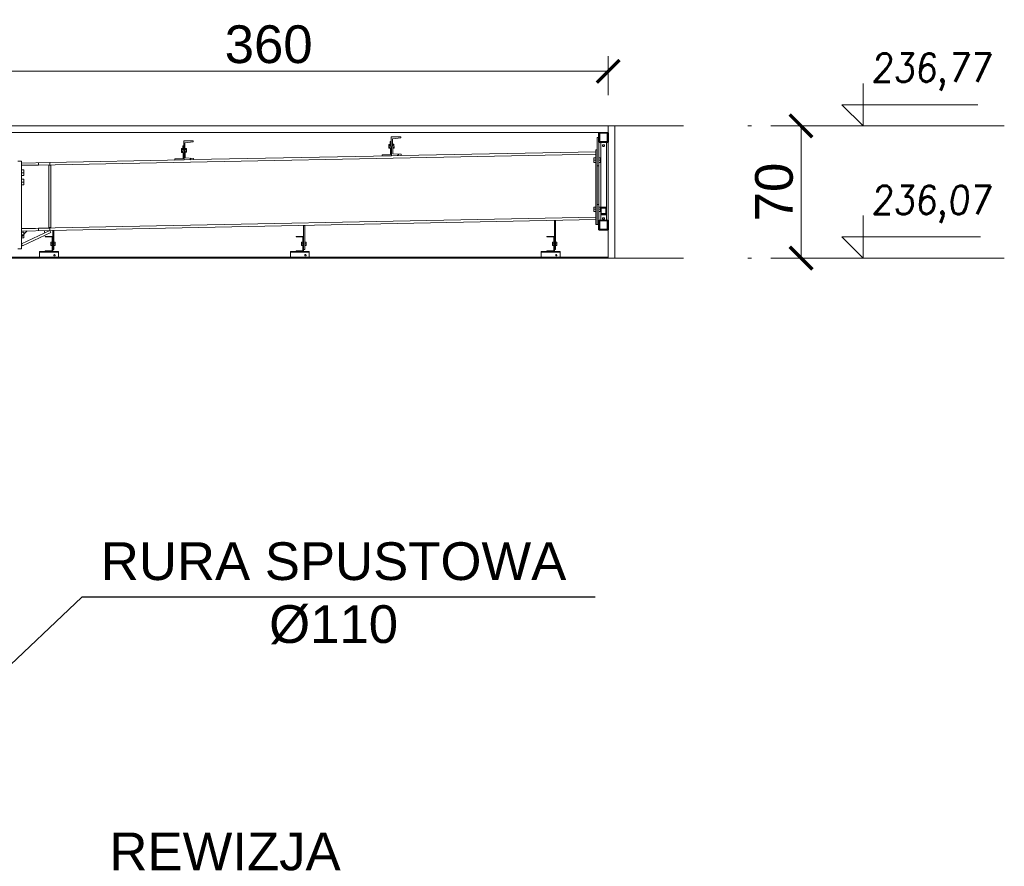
# Model space of a CAD drawing. Extents: x 256490 to 7565828, y -103950 to 5881792.
# Tile 98 of 99: x 285385 to 290605, y 23212 to 27698. Entities that reach past the tile are written whole.
import ezdxf

# ---------------------------------------------------------------- set-up
doc = ezdxf.new("R2010")
doc.units = 0
doc.header["$MEASUREMENT"] = 0
doc.linetypes.add('DASHDOT', pattern=[20, 13, -3.4, 0.2, -3.4])
for name, color, linetype in [('100_rzut_okna', 1, 'Continuous'), ('TB_CIENKA', 5, 'Continuous'), ('xxOś 2_rysunek_Widok ogólny_Dimension_', 7, 'Continuous')]:
    doc.layers.add(name, color=color, linetype=linetype)
for name, color, linetype, lineweight in [('BK_0.13', 4, 'Continuous', 9), ('BK_Opisy', 31, 'Continuous', 20), ('CZ-CI', 142, 'Continuous', 9), ('CZ-GR', 14, 'Continuous', 30), ('linii', 7, 'Continuous', 15), ('LINII OPIS', 7, 'Continuous', 9), ('OSIE', 7, 'Continuous', 5)]:
    doc.layers.add(name, color=color, linetype=linetype, lineweight=lineweight)
doc.layers.add('wymiary', color=7, linetype='Continuous', lineweight=5, true_color=0x7f7f7f)
doc.styles.add('ARIAL', font='arial.ttf')
doc.styles.add('RBCS_dim1', font='simplex.shx', dxfattribs={"width": 0.9, "oblique": 5, "height": 3})
doc.dimstyles.new('mosstowy 1-100', dxfattribs={"dimscale": 20, "dimtxt": 10, "dimasz": 6, "dimexe": 4, "dimexo": 4, "dimgap": 2, "dimtad": 1, "dimdec": 0, "dimlfac": 0.1, "dimtxsty": 'ARIAL', "dimblk": 'ARCHTICK', "dimcen": 4, "dimclrd": 256, "dimclre": 256, "dimclrt": 7, "dimadec": 0, "dimazin": 0, "dimtfac": 1, "dimtdec": 0, "dimtmove": 1, "dimatfit": 3, "dimfxl": 8, "dimfxlon": 1, "dimlwd": -1, "dimlwe": 9, "dimarcsym": 0})

# ---------------------------------------------------------------- blocks, each defined once
blk = doc.blocks.new('_ArchTick')
at = {"layer": '100_rzut_okna', "color": 0, "linetype": 'Continuous', "const_width": 0.15}
blk.add_lwpolyline([(-0.5, -0.5), (0.5, 0.5)], dxfattribs=at)
blk = doc.blocks.new('*D570')
at = {"layer": 'Defpoints', "color": 0}
for p in [(288991.3, 27134.6), (288991.3, 26434.6), (289527.7, 26434.6)]:
    blk.add_point(p, dxfattribs=at)
at = {"layer": 'wymiary', "lineweight": 9}
for p, q in [((289367.7, 27134.6), (289607.7, 27134.6)), ((289367.7, 26434.6), (289607.7, 26434.6))]:
    blk.add_line(p, q, dxfattribs=at)
at = {"layer": 'wymiary'}
blk.add_line((289527.7, 27134.6), (289527.7, 26434.6), dxfattribs=at)
at = {"layer": 'wymiary', "xscale": 120, "yscale": 120, "zscale": 120}
for p, rotation in [((289527.7, 27134.6), 90), ((289527.7, 26434.6), 270)]:
    blk.add_blockref('_ArchTick', p, dxfattribs=dict(at, rotation=rotation))
at = {"layer": 'wymiary', "color": 7, "insert": (289385.6, 26784.6), "char_height": 200, "attachment_point": 5, "rotation": 90, "style": 'ARIAL'}
blk.add_mtext('70', dxfattribs=at)
blk = doc.blocks.new('*D582')
at = {"layer": 'Defpoints', "color": 0}
for p in [(288505.4, 27424.2), (284905.4, 27307.1), (288505.4, 27218.6)]:
    blk.add_point(p, dxfattribs=at)
at = {"layer": 'wymiary', "lineweight": 9}
for p, q in [((284905.4, 27387.1), (284905.4, 27504.2)), ((288505.4, 27298.6), (288505.4, 27504.2))]:
    blk.add_line(p, q, dxfattribs=at)
at = {"layer": 'wymiary'}
blk.add_line((284905.4, 27424.2), (288505.4, 27424.2), dxfattribs=at)
at = {"layer": 'wymiary', "xscale": 120, "yscale": 120, "zscale": 120, "rotation": 180}
blk.add_blockref('_ArchTick', (284905.4, 27424.2), dxfattribs=at)
at = {"layer": 'wymiary', "xscale": 120, "yscale": 120, "zscale": 120}
blk.add_blockref('_ArchTick', (288505.4, 27424.2), dxfattribs=at)
at = {"layer": 'wymiary', "color": 7, "insert": (286705.4, 27566.3), "char_height": 200, "attachment_point": 5, "style": 'ARIAL'}
blk.add_mtext('360', dxfattribs=at)
blk = doc.blocks.new('GFFGDFGDGFH')
at = {"layer": 'LINII OPIS'}
for points in [[(122987.2, 38779.4, 0), (122987.2, 38554.4, 0), (122874.7, 38666.9, 0), (122987.2, 38666.9, 0)], [(122987.2, 38779.4, 0), (122987.2, 38554.4, 0), (122874.7, 38666.9, 0), (122987.2, 38666.9, 0)], [(122940.9, 38666.9, 0), (123549.5, 38666.9, 0)], [(122940.9, 38666.9, 0), (123549.5, 38666.9, 0)], [(122987.2, 38666.9, 0), (123595.9, 38666.9, 0)], [(122987.2, 38666.9, 0), (123595.9, 38666.9, 0)], [(122615.9, 38554.4, 0), (123046.9, 38554.4, 0)], [(122615.9, 38554.4, 0), (123046.9, 38554.4, 0)], [(122987.2, 38079.4, 0), (122987.2, 37854.4, 0), (122874.7, 37966.9, 0), (122987.2, 37966.9, 0)], [(122987.2, 38079.4, 0), (122987.2, 37854.4, 0), (122874.7, 37966.9, 0), (122987.2, 37966.9, 0)], [(122987.2, 38079.4, 0), (122987.2, 37854.4, 0), (122874.7, 37966.9, 0), (122987.2, 37966.9, 0)], [(122987.2, 38079.4, 0), (122987.2, 37854.4, 0), (122874.7, 37966.9, 0), (122987.2, 37966.9, 0)], [(122987.2, 37966.9, 0), (123609.4, 37966.9, 0)], [(122987.2, 37966.9, 0), (123609.4, 37966.9, 0)], [(122987.2, 37966.9, 0), (123609.4, 37966.9, 0)], [(122987.2, 37966.9, 0), (123609.4, 37966.9, 0)], [(122615.9, 37854.4, 0), (123046.9, 37854.4, 0)]]:
    blk.add_polyline3d(points, dxfattribs=at)
at = {"layer": 'xxOś 2_rysunek_Widok ogólny_Dimension_', "color": 6, "char_height": 150, "attachment_point": 7, "style": 'RBCS_dim1'}
for s, insert in [('236,77', (123030.3, 38741.9)), ('236,07', (123030.3, 38041.9))]:
    blk.add_mtext(s, dxfattribs=dict(at, insert=insert))
blk = doc.blocks.new('FGDFGDFGDF')
at = {"linetype": 'Continuous'}
h = blk.add_hatch(dxfattribs=at)
h.set_pattern_fill('', scale=35, style=0, pattern_type=0)
h.set_pattern_definition([(45, (324376.99, 24639.02), (-78.58, 78.58), [])])
h.paths.add_polyline_path([(324427, 24639), (324377, 24639), (324377, 24589), (324427, 24589)])
h.paths.add_polyline_path([(324380, 24592), (324380, 24636), (324424, 24636), (324424, 24592)])
h = blk.add_hatch(dxfattribs=at)
h.set_pattern_fill('', scale=35, style=0, pattern_type=0)
h.set_pattern_definition([(45, (324386.99, 24244.51), (-78.58, 78.58), [])])
h.paths.add_polyline_path([(324417, 24244.5), (324387, 24244.5), (324387, 24206.2), (324417, 24206.2)])
h.paths.add_polyline_path([(324390, 24210), (324390, 24240.7), (324414, 24240.7), (324414, 24210)])
h = blk.add_hatch(dxfattribs=at)
h.set_pattern_fill('', scale=35, style=0, pattern_type=0)
h.set_pattern_definition([(45, (324376.99, 24175.02), (-78.58, 78.58), [])])
h.paths.add_polyline_path([(324427, 24175), (324377, 24175), (324377, 24125), (324427, 24125)])
h.paths.add_polyline_path([(324380, 24128), (324380, 24172), (324424, 24172), (324424, 24128)])
h = blk.add_hatch(dxfattribs=at)
h.set_pattern_fill('', scale=35, style=0, pattern_type=0)
h.set_pattern_definition([(45, (321441.83, 24090.02), (-78.58, 78.58), [])])
h.paths.add_polyline_path([(321481.8, 24090), (321441.8, 24090), (321441.8, 24087), (321478.8, 24087), (321478.8, 24013), (321441.8, 24013), (321441.8, 24010), (321481.8, 24010)])
h = blk.add_hatch(dxfattribs=at)
h.set_pattern_fill('', scale=35, style=0, pattern_type=0)
h.set_pattern_definition([(45, (322771.83, 24090.02), (-78.58, 78.58), [])])
h.paths.add_polyline_path([(322811.8, 24090), (322771.8, 24090), (322771.8, 24087), (322808.8, 24087), (322808.8, 24013), (322771.8, 24013), (322771.8, 24010), (322811.8, 24010)])
h = blk.add_hatch(dxfattribs=at)
h.set_pattern_fill('', scale=35, style=0, pattern_type=0)
h.set_pattern_definition([(45, (324101.83, 24090.02), (-78.58, 78.58), [])])
h.paths.add_polyline_path([(324141.8, 24090), (324101.8, 24090), (324101.8, 24087), (324138.8, 24087), (324138.8, 24013), (324101.8, 24013), (324101.8, 24010), (324141.8, 24010)])
h = blk.add_hatch(dxfattribs=at)
h.set_pattern_fill('', scale=35, style=0, pattern_type=0)
h.set_pattern_definition([(45, (321411.83, 24010.02), (-78.58, 78.58), [])])
h.paths.add_polyline_path([(321511.8, 24010), (321411.8, 24010), (321411.8, 24007), (321511.8, 24007)])
h = blk.add_hatch(dxfattribs=at)
h.set_pattern_fill('', scale=35, style=0, pattern_type=0)
h.set_pattern_definition([(45, (322741.83, 24010.02), (-78.58, 78.58), [])])
h.paths.add_polyline_path([(322841.8, 24010), (322741.8, 24010), (322741.8, 24007), (322841.8, 24007)])
h = blk.add_hatch(dxfattribs=at)
h.set_pattern_fill('', scale=35, style=0, pattern_type=0)
h.set_pattern_definition([(45, (324071.83, 24010.02), (-78.58, 78.58), [])])
h.paths.add_polyline_path([(324171.8, 24010), (324071.8, 24010), (324071.8, 24007), (324171.8, 24007)])
at = {"layer": 'CZ-CI', "linetype": 'Continuous'}
h = blk.add_hatch(dxfattribs=at)
h.set_pattern_fill('', color=256, scale=35, style=0, pattern_type=0)
h.set_pattern_definition([(45, (322184.72, 24505.62), (-78.58, 78.58), [])])
h.paths.add_polyline_path([(322228.8, 24503), (322184.7, 24505.6), (322183.1, 24585.6), (322227, 24590), (322226.9, 24596.5), (322176.9, 24595.5), (322178.9, 24495.5), (322228.9, 24496.5)])
h = blk.add_hatch(dxfattribs=at)
h.set_pattern_fill('', color=256, scale=35, style=0, pattern_type=0)
h.set_pattern_definition([(45, (323284.51, 24527.4), (-78.58, 78.58), [])])
h.paths.add_polyline_path([(323328.6, 24524.8), (323284.5, 24527.4), (323282.9, 24607.3), (323326.8, 24611.7), (323326.7, 24618.2), (323276.7, 24617.2), (323278.7, 24517.3), (323328.7, 24518.3)])
for p, q in [((322176.9, 24595.5), (322226.9, 24596.5)), ((322176.9, 24595.5), (322176.9, 24595.5)), ((322178.9, 24495.5), (322176.9, 24595.5)), ((322227, 24590), (322183.1, 24585.6)), ((322226.9, 24596.5), (322226.9, 24596.5)), ((322226.9, 24596.5), (322227, 24590)), ((322227, 24590), (322227, 24590)), ((323271.2, 24592.1), (323277.2, 24592.3)), ((323272.6, 24523.2), (323271.2, 24592.1)), ((323276.7, 24617.2), (323326.7, 24618.2)), ((323276.7, 24617.2), (323276.7, 24617.2)), ((323278.7, 24517.3), (323276.7, 24617.2)), ((323326.8, 24611.7), (323282.9, 24607.3)), ((323282.9, 24607.3), (323282.9, 24607.3)), ((323282.9, 24607.3), (323284.5, 24527.4)), ((323326.7, 24618.2), (323326.7, 24618.2)), ((323326.7, 24618.2), (323326.8, 24611.7)), ((323326.8, 24611.7), (323326.8, 24611.7)), ((324368.8, 24548.4), (324368.8, 24614)), ((324368.8, 24614), (324376.8, 24614)), ((324376.8, 24464), (324376.8, 24614)), ((324377, 24175), (324377, 24589)), ((324387, 24244.5), (324387, 24589)), ((324417, 24244.5), (324417, 24589)), ((324427, 24175), (324427, 24589)), ((322171.7, 24555.8), (322164.2, 24555.6)), ((322164.2, 24555.6), (322164.6, 24534.8)), ((322164.3, 24550.4), (322171.8, 24550.6)), ((322164.5, 24540), (322172, 24540.2)), ((322164.6, 24534.8), (322172.1, 24535)), ((322171.4, 24570.4), (322177.4, 24570.5)), ((322172.8, 24501.4), (322171.4, 24570.4)), ((322183.1, 24585.6), (322183.1, 24585.6)), ((322183.1, 24585.6), (322184.7, 24505.6)), ((322183.7, 24556), (322191.2, 24556.2)), ((322183.8, 24550.8), (322191.3, 24551)), ((322184, 24540.4), (322191.5, 24540.6)), ((322184.1, 24535.2), (322191.6, 24535.4)), ((322191.2, 24556.2), (322191.6, 24535.4)), ((323271.5, 24577.5), (323264, 24577.4)), ((323264, 24577.4), (323264.4, 24556.6)), ((323264.1, 24572.2), (323271.6, 24572.3)), ((323264.3, 24561.8), (323271.8, 24562)), ((323264.4, 24556.6), (323271.9, 24556.8)), ((323283.5, 24577.8), (323291, 24577.9)), ((323283.6, 24572.6), (323291.1, 24572.7)), ((323283.8, 24562.2), (323291.3, 24562.3)), ((323283.9, 24557), (323291.4, 24557.2)), ((323291, 24577.9), (323291.4, 24557.2)), ((323328.7, 24518.3), (324360.8, 24538.7)), ((324368.8, 24548.4), (324360.8, 24548.4)), ((324360.8, 24153.3), (324360.8, 24548.4)), ((324368.8, 24153.3), (324368.8, 24548.4)), ((324396, 24571), (324396.3, 24572.4)), ((324396.3, 24569.6), (324396, 24571)), ((324396.3, 24572.4), (324397.1, 24573.6)), ((324397.1, 24568.3), (324396.3, 24569.6)), ((324397.1, 24573.6), (324398.5, 24574.6)), ((324398.5, 24567.3), (324397.1, 24568.3)), ((324398.5, 24574.6), (324400.1, 24575.3)), ((324400.1, 24566.7), (324398.5, 24567.3)), ((324400.1, 24575.3), (324402, 24575.5)), ((324402, 24566.5), (324400.1, 24566.7)), ((324402, 24575.5), (324403.8, 24575.3)), ((324403.8, 24566.7), (324402, 24566.5)), ((324403.8, 24575.3), (324405.5, 24574.6)), ((324405.5, 24567.3), (324403.8, 24566.7)), ((324405.5, 24574.6), (324406.8, 24573.6)), ((324406.8, 24568.3), (324405.5, 24567.3)), ((324406.8, 24573.6), (324407.7, 24572.4)), ((324407.7, 24569.6), (324406.8, 24568.3)), ((324407.7, 24572.4), (324408, 24571)), ((324408, 24571), (324407.7, 24569.6)), ((321296.8, 24488.4), (321316.8, 24488.4)), ((321316.8, 24465.7), (324360.8, 24526)), ((321316.8, 24024.2), (321316.8, 24488.4)), ((321466.8, 24481.4), (322178.9, 24495.5)), ((322128.8, 24500.5), (322172.8, 24501.4)), ((322128.9, 24494.5), (322128.8, 24500.5)), ((322178.9, 24495.5), (322128.9, 24494.5)), ((322228.9, 24496.5), (322178.9, 24495.5)), ((322178.9, 24495.5), (322178.9, 24495.5)), ((322184.7, 24505.6), (322184.7, 24505.6)), ((322184.7, 24505.6), (322228.8, 24503)), ((322228.8, 24503), (322228.8, 24503)), ((322228.8, 24503), (322228.9, 24496.5)), ((322228.9, 24496.5), (323278.7, 24517.3)), ((322228.9, 24496.5), (322228.9, 24496.5)), ((323228.6, 24522.3), (323272.6, 24523.2)), ((323228.7, 24516.3), (323228.6, 24522.3)), ((323278.7, 24517.3), (323228.7, 24516.3)), ((323328.7, 24518.3), (323278.7, 24517.3)), ((323278.7, 24517.3), (323278.7, 24517.3)), ((323284.5, 24527.4), (323284.5, 24527.4)), ((323284.5, 24527.4), (323328.6, 24524.8)), ((323328.6, 24524.8), (323328.6, 24524.8)), ((323328.6, 24524.8), (323328.7, 24518.3)), ((323328.7, 24518.3), (323328.7, 24518.3)), ((324350.8, 24506), (324360.8, 24506)), ((324350.8, 24506), (324350.8, 24482)), ((324350.8, 24494), (324360.8, 24494)), ((324350.8, 24482), (324360.8, 24482)), ((324376.8, 24506), (324386.8, 24506)), ((324376.8, 24494), (324386.8, 24494)), ((324386.8, 24482), (324376.8, 24482)), ((324386.8, 24506), (324386.8, 24482)), ((321316.8, 24478.4), (321466.8, 24481.4)), ((321317.1, 24466.4), (321316.8, 24478.4)), ((321316.8, 24442.4), (321329.3, 24442.4)), ((321467, 24469.4), (321317.1, 24466.4)), ((321329.3, 24442.4), (321329.3, 24412.4)), ((321407.1, 24468.2), (321406.8, 24480.2)), ((321461.3, 24466.6), (321461.3, 24136.1)), ((321461.3, 24466.6), (321471.3, 24466.6)), ((321467, 24469.4), (321466.8, 24481.4)), ((321471.3, 24466.6), (321471.3, 24136.1)), ((324368.8, 24464), (324376.8, 24464)), ((321329.3, 24427.4), (321316.8, 24427.4)), ((321329.3, 24412.4), (321316.8, 24412.4)), ((321316.8, 24392.4), (321329.3, 24392.4)), ((321329.3, 24377.4), (321316.8, 24377.4)), ((321329.3, 24392.4), (321329.3, 24362.4)), ((321329.3, 24362.4), (321316.8, 24362.4)), ((324350.8, 24245.3), (324360.8, 24245.3)), ((324350.8, 24221.3), (324350.8, 24245.3)), ((324350.8, 24233.3), (324360.8, 24233.3)), ((324360.8, 24221.3), (324350.8, 24221.3)), ((324368.8, 24258.3), (324376.8, 24258.3)), ((324376.8, 24153.3), (324376.8, 24258.3)), ((324386.8, 24245.3), (324376.8, 24245.3)), ((324376.8, 24233.3), (324386.8, 24233.3)), ((324376.8, 24221.3), (324386.8, 24221.3)), ((324386.8, 24221.3), (324386.8, 24245.3)), ((321316.8, 24131), (324360.8, 24191.3)), ((321466.8, 24121.3), (324360.8, 24178.6)), ((324141.8, 24174.3), (324147.8, 24174.3)), ((324141.8, 24090), (324141.8, 24174.3)), ((324147.8, 24174.3), (324147.8, 24020)), ((324387, 24175), (324387, 24206.2)), ((324396, 24184.3), (324396.3, 24185.5)), ((324396.3, 24183.2), (324396, 24184.3)), ((324396.3, 24185.5), (324397.1, 24186.5)), ((324397.1, 24182.1), (324396.3, 24183.2)), ((324397.1, 24186.5), (324398.5, 24187.4)), ((324398.5, 24181.3), (324397.1, 24182.1)), ((324398.5, 24187.4), (324400.1, 24187.9)), ((324400.1, 24180.8), (324398.5, 24181.3)), ((324400.1, 24187.9), (324402, 24188.1)), ((324402, 24180.6), (324400.1, 24180.8)), ((324402, 24188.1), (324403.8, 24187.9)), ((324403.8, 24180.8), (324402, 24180.6)), ((324403.8, 24187.9), (324405.5, 24187.4)), ((324405.5, 24181.3), (324403.8, 24180.8)), ((324405.5, 24187.4), (324406.8, 24186.5)), ((324406.8, 24182.1), (324405.5, 24181.3)), ((324406.8, 24186.5), (324407.7, 24185.5)), ((324407.7, 24183.2), (324406.8, 24182.1)), ((324407.7, 24185.5), (324408, 24184.3)), ((324408, 24184.3), (324407.7, 24183.2)), ((324417, 24175), (324417, 24206.2)), ((321316.8, 24130.3), (321466.6, 24133.3)), ((321316.8, 24049.8), (321466.3, 24121.3)), ((321316.8, 24118.3), (321466.8, 24121.3)), ((321316.8, 24088.3), (321346.8, 24118.9)), ((321406.8, 24120.1), (321406.6, 24132.1)), ((321439.3, 24108.4), (321436.3, 24120.7)), ((321461.3, 24136.1), (321471.3, 24136.1)), ((321466.3, 24121.3), (321471.5, 24110.5)), ((321466.8, 24121.3), (321466.6, 24133.3)), ((321481.8, 24121.6), (321487.8, 24121.6)), ((321481.8, 24090), (321481.8, 24121.6)), ((321487.8, 24121.6), (321487.8, 24020)), ((322811.8, 24147.9), (322817.8, 24147.9)), ((322811.8, 24090), (322811.8, 24147.9)), ((322817.8, 24147.9), (322817.8, 24020)), ((324368.8, 24153.3), (324360.8, 24153.3)), ((324368.8, 24153.3), (324376.8, 24153.3)), ((321316.8, 24112.4), (321329.3, 24112.4)), ((321329.3, 24097.4), (321316.8, 24097.4)), ((321329.3, 24082.4), (321316.8, 24082.4)), ((321322, 24039), (321471.5, 24110.5)), ((321329.3, 24112.4), (321329.3, 24082.4)), ((321441.8, 24090), (321481.8, 24090)), ((321441.8, 24087), (321441.8, 24090)), ((321478.8, 24087), (321441.8, 24087)), ((321478.8, 24013), (321478.8, 24087)), ((321481.8, 24090), (321481.8, 24010)), ((322771.8, 24090), (322811.8, 24090)), ((322771.8, 24087), (322771.8, 24090)), ((322808.8, 24087), (322771.8, 24087)), ((322808.8, 24013), (322808.8, 24087)), ((322811.8, 24090), (322811.8, 24010)), ((324101.8, 24090), (324141.8, 24090)), ((324101.8, 24087), (324101.8, 24090)), ((324138.8, 24087), (324101.8, 24087)), ((324138.8, 24013), (324138.8, 24087)), ((324141.8, 24090), (324141.8, 24010)), ((321296.8, 24024.2), (321316.8, 24024.2)), ((321316.8, 24049.8), (321322, 24039)), ((321441.8, 24010), (321441.8, 24013)), ((321441.8, 24013), (321478.8, 24013)), ((321471.3, 24041), (321471.3, 24059)), ((321471.3, 24059), (321478.8, 24059)), ((321471.3, 24050), (321478.8, 24050)), ((321471.3, 24041), (321478.8, 24041)), ((321481.8, 24020), (321487.8, 24020)), ((321487.8, 24059), (321495.3, 24059)), ((321487.8, 24050), (321495.3, 24050)), ((321487.8, 24041), (321495.3, 24041)), ((321495.3, 24059), (321495.3, 24041)), ((322771.8, 24010), (322771.8, 24013)), ((322771.8, 24013), (322808.8, 24013)), ((322801.3, 24041), (322801.3, 24059)), ((322801.3, 24059), (322808.8, 24059)), ((322801.3, 24050), (322808.8, 24050)), ((322801.3, 24041), (322808.8, 24041)), ((322811.8, 24020), (322817.8, 24020)), ((322817.8, 24059), (322825.3, 24059)), ((322817.8, 24050), (322825.3, 24050)), ((322817.8, 24041), (322825.3, 24041)), ((322825.3, 24059), (322825.3, 24041)), ((324101.8, 24010), (324101.8, 24013)), ((324101.8, 24013), (324138.8, 24013)), ((324131.3, 24041), (324131.3, 24059)), ((324131.3, 24059), (324138.8, 24059)), ((324131.3, 24050), (324138.8, 24050)), ((324131.3, 24041), (324138.8, 24041)), ((324141.8, 24020), (324147.8, 24020)), ((324147.8, 24059), (324155.3, 24059)), ((324147.8, 24050), (324155.3, 24050)), ((324147.8, 24041), (324155.3, 24041)), ((324155.3, 24059), (324155.3, 24041)), ((321511.8, 24010), (321411.8, 24010)), ((321411.8, 24010), (321411.8, 24007)), ((321411.8, 23980), (321411.8, 24007)), ((321411.8, 24007), (321511.8, 24007)), ((321511.8, 23980), (321411.8, 23980)), ((321481.8, 24010), (321441.8, 24010)), ((321511.8, 24007), (321511.8, 24010)), ((321511.8, 24007), (321511.8, 23980)), ((322841.8, 24010), (322741.8, 24010)), ((322741.8, 24010), (322741.8, 24007)), ((322741.8, 23980), (322741.8, 24007)), ((322741.8, 24007), (322841.8, 24007)), ((322841.8, 23980), (322741.8, 23980)), ((322811.8, 24010), (322771.8, 24010)), ((322841.8, 24007), (322841.8, 24010)), ((322841.8, 24007), (322841.8, 23980)), ((324171.8, 24010), (324071.8, 24010)), ((324071.8, 24010), (324071.8, 24007)), ((324071.8, 24007), (324171.8, 24007)), ((324071.8, 23980), (324071.8, 24007)), ((324171.8, 23980), (324071.8, 23980)), ((324141.8, 24010), (324101.8, 24010)), ((324171.8, 24007), (324171.8, 24010)), ((324171.8, 24007), (324171.8, 23980))]:
    blk.add_line(p, q, dxfattribs=at)
for centre, start, end in [((321491.8, 23990), 18, 198), ((321491.8, 23990), 18, 198), ((321491.8, 23990), 198, 18), ((321491.8, 23990), 198, 18), ((322821.8, 23990), 18, 198), ((322821.8, 23990), 18, 198), ((322821.8, 23990), 198, 18), ((322821.8, 23990), 198, 18), ((324151.8, 23990), 18, 198), ((324151.8, 23990), 18, 198), ((324151.8, 23990), 198, 18), ((324151.8, 23990), 198, 18)]:
    blk.add_arc(centre, 3.5, start, end, dxfattribs=at)
at = {"layer": 'CZ-GR', "linetype": 'Continuous'}
for p, q in [((324377, 24639), (324427, 24639)), ((324377, 24589), (324377, 24639)), ((324427, 24639), (324427, 24589)), ((324377, 24589), (324427, 24589)), ((324424, 24636), (324380, 24636)), ((324380, 24636), (324380, 24592)), ((324380, 24592), (324424, 24592)), ((324424, 24592), (324424, 24636)), ((324387, 24244.5), (324417, 24244.5)), ((324387, 24244.5), (324387, 24206.2)), ((324390, 24210), (324390, 24240.7)), ((324390, 24240.7), (324414, 24240.7)), ((324414, 24240.7), (324414, 24210)), ((324417, 24206.2), (324417, 24244.5)), ((324377, 24175), (324427, 24175)), ((324377, 24125), (324377, 24175)), ((324424, 24172), (324380, 24172)), ((324380, 24172), (324380, 24128)), ((324387, 24206.2), (324417, 24206.2)), ((324414, 24210), (324390, 24210)), ((324424, 24128), (324424, 24172)), ((324427, 24175), (324427, 24125)), ((324377, 24125), (324427, 24125)), ((324380, 24128), (324424, 24128))]:
    blk.add_line(p, q, dxfattribs=at)

msp = doc.modelspace()

# ---------------------------------------------------------------- linework, layer by layer
at = {"layer": 'BK_0.13'}
for p, q in [((261215.4, 27134.6), (288540.4, 27134.6)), ((261215.4, 27099.6), (288505.4, 27099.6)), ((261105.4, 26434.6), (288505.4, 26434.6))]:
    msp.add_line(p, q, dxfattribs=at)
at = {"layer": 'BK_0.13', "lineweight": 5}
msp.add_line((261105.4, 26439.6), (288505.4, 26439.6), dxfattribs=at)
at = {"layer": 'BK_0.13'}
msp.add_lwpolyline([(288540.4, 26434.6), (288540.4, 27134.6), (288505.4, 27134.6), (288505.4, 26434.6)], close=True, dxfattribs=at)
at = {"layer": 'OSIE', "linetype": 'DASHDOT', "ltscale": 100}
for p, q in [((259605.4, 27134.6), (290605.4, 27134.6)), ((259605.4, 26434.6), (290605.4, 26434.6))]:
    msp.add_line(p, q, dxfattribs=at)
at = {"layer": 'TB_CIENKA', "lineweight": 25}
for p, q in [((285715.6, 24637), (285219.4, 24169.2)), ((288437, 24637), (285715.6, 24637))]:
    msp.add_line(p, q, dxfattribs=at)

# ---------------------------------------------------------------- block references
at = {"layer": 'linii'}
for name, p in [('GFFGDFGDGFH', (166869.8, -11419.8)), ('FGDFGDFGDF', (-35921.4, 2459.6))]:
    msp.add_blockref(name, p, dxfattribs=at)

# ---------------------------------------------------------------- texts
at = {"layer": 'BK_Opisy', "char_height": 200, "attachment_point": 5, "style": 'ARIAL'}
for s, insert, width in [('{RURA SPUSTOWA\\P%%C110}', (287049.6, 24658.1), 2571.609), ('{REWIZJA}', (286474.2, 23289.3), 3757.785)]:
    msp.add_mtext(s, dxfattribs=dict(at, insert=insert, width=width))

# ---------------------------------------------------------------- dimensions: what is measured, and where the dimension line sits
at = {"layer": 'wymiary'}
dim = msp.add_linear_dim(base=(288505.4, 27424.2), p1=(284905.4, 27307.1), p2=(288505.4, 27218.6), dimstyle='mosstowy 1-100', dxfattribs=at)
dim.commit()
dim.dimension.update_dxf_attribs({"geometry": '*D582', "text_midpoint": (286705.4, 27566.3)})
dim = msp.add_linear_dim(base=(289527.7, 26434.6), p1=(288991.3, 27134.6), p2=(288991.3, 26434.6), angle=90, dimstyle='mosstowy 1-100', dxfattribs=at)
dim.commit()
dim.dimension.update_dxf_attribs({"geometry": '*D570', "text_midpoint": (289385.6, 26784.6)})

doc.saveas('drawing.dxf')
